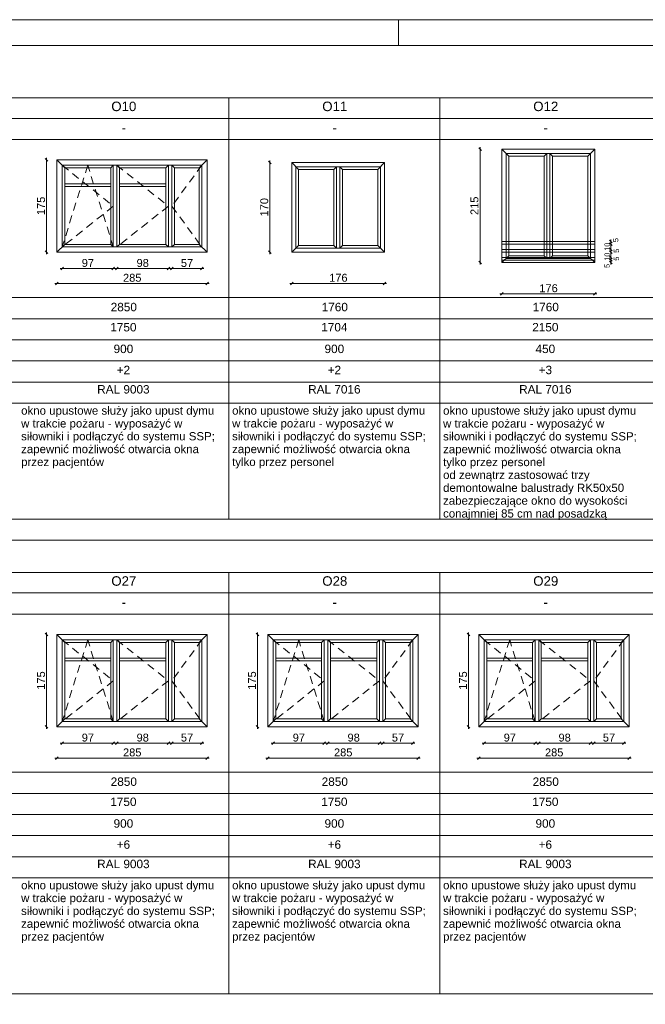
# Paper-space layout 'A-59 ZESTAWIENIE STOLARKI OKIENNEJ' of a CAD drawing. Header units: millimetres. Extents: x 0 to 850, y 0 to 297.
# Tile 8 of 12: x 418 to 537, y 110 to 297. Entities that reach past the tile are written whole.
import ezdxf
from ezdxf.xclip import XClip

# ---------------------------------------------------------------- set-up
doc = ezdxf.new("R2010")
doc.units = ezdxf.units.MM
doc.header["$MEASUREMENT"] = 0
doc.header["$XCLIPFRAME"] = 0
doc.linetypes.add('Przer. długie kreski', pattern=[2.5, 1.5, -1])
doc.layers.add('0_Nr_pióra__1', color=7, linetype='Continuous', lineweight=20)
doc.layers.add('A_Arkusz_Nr_pióra__1', color=7, linetype='Continuous', lineweight=20)
for name, color, linetype, lineweight, true_color in [('0_Nr_pióra__30', 7, 'Continuous', 5, 0x878787), ('0_Nr_pióra__7', 7, 'Continuous', 18, 0x171717), ('0_Nr_pióra__94', 7, 'Continuous', 5, 0x3b3b3b), ('A_Arkusz_Nr_pióra__237', 7, 'Continuous', 5, 0x343434)]:
    doc.layers.add(name, color=color, linetype=linetype, lineweight=lineweight, true_color=true_color)
doc.layers.add('A_podrys', color=7, linetype='Continuous')
doc.styles.add('STYL_AUTOMATYCZNY_1', font='arial.ttf')

# ---------------------------------------------------------------- blocks, each defined once
blk = doc.blocks.new('Rysunek_1_1', base_point=(-2086.12, -3213.37))
at = {"layer": '0_Nr_pióra__1', "color": 7, "linetype": 'Continuous', "lineweight": 20}
for p, q in [((505.75, 272.18), (505.25, 272.68)), ((505.5, 272.43), (505.5, 272.8)), ((423.32, 270.4), (423.32, 270.78)), ((505.5, 250.93), (505.5, 272.43)), ((423.57, 270.15), (423.07, 270.65)), ((423.32, 252.9), (423.32, 270.4)), ((465.9, 269.65), (465.4, 270.15)), ((465.65, 269.9), (465.65, 270.28)), ((465.65, 252.9), (465.65, 269.9)), ((530.05, 255.18), (530.55, 254.68)), ((530.55, 254.18), (530.05, 254.68)), ((530.3, 254.93), (530.3, 255.3)), ((530.3, 254.43), (530.3, 254.93)), ((530.3, 253.43), (530.3, 254.43)), ((423.07, 253.15), (423.57, 252.65)), ((423.32, 252.53), (423.32, 252.9)), ((465.4, 253.15), (465.9, 252.65)), ((465.65, 252.53), (465.65, 252.9)), ((530.05, 253.68), (530.55, 253.18)), ((530.05, 253.18), (530.55, 252.68)), ((530.05, 252.18), (530.55, 251.68)), ((530.3, 252.93), (530.3, 253.43)), ((530.3, 251.93), (530.3, 252.93)), ((505.25, 251.18), (505.75, 250.68)), ((505.5, 250.55), (505.5, 250.93)), ((530.05, 251.68), (530.55, 251.18)), ((530.05, 251.18), (530.55, 250.68)), ((530.3, 251.43), (530.3, 251.93)), ((530.3, 250.93), (530.3, 251.43)), ((530.3, 250.55), (530.3, 250.93)), ((426.26, 249.8), (425.89, 249.8)), ((426.51, 250.05), (426.01, 249.55)), ((435.96, 249.8), (426.26, 249.8)), ((435.71, 249.55), (436.21, 250.05)), ((436.34, 249.8), (435.96, 249.8)), ((436.61, 249.8), (436.24, 249.8)), ((436.86, 250.05), (436.36, 249.55)), ((446.41, 249.8), (436.61, 249.8)), ((446.16, 249.55), (446.66, 250.05)), ((446.79, 249.8), (446.41, 249.8)), ((447.06, 249.8), (446.69, 249.8)), ((447.31, 250.05), (446.81, 249.55)), ((452.76, 249.8), (447.06, 249.8)), ((452.51, 249.55), (453.01, 250.05)), ((453.14, 249.8), (452.76, 249.8)), ((425.26, 246.99), (424.89, 246.99)), ((425.51, 247.24), (425.01, 246.74)), ((453.76, 246.99), (425.26, 246.99)), ((453.51, 246.74), (454.01, 247.24)), ((454.14, 246.99), (453.76, 246.99)), ((469.42, 246.99), (469.79, 246.99)), ((470.04, 247.24), (469.54, 246.74)), ((469.79, 246.99), (487.39, 246.99)), ((487.14, 246.74), (487.64, 247.24)), ((487.39, 246.99), (487.77, 246.99)), ((509.27, 245.01), (509.64, 245.01)), ((509.89, 245.26), (509.39, 244.76)), ((509.64, 245.01), (527.24, 245.01)), ((526.99, 244.76), (527.49, 245.26)), ((527.24, 245.01), (527.62, 245.01)), ((423.57, 180.15), (423.07, 180.65)), ((423.32, 180.4), (423.32, 180.78)), ((423.32, 162.9), (423.32, 180.4)), ((463.57, 180.15), (463.07, 180.65)), ((463.32, 180.4), (463.32, 180.78)), ((463.32, 162.9), (463.32, 180.4)), ((503.57, 180.15), (503.07, 180.65)), ((503.32, 180.4), (503.32, 180.78)), ((503.32, 162.9), (503.32, 180.4)), ((423.07, 163.15), (423.57, 162.65)), ((423.32, 162.53), (423.32, 162.9)), ((463.07, 163.15), (463.57, 162.65)), ((463.32, 162.53), (463.32, 162.9)), ((503.07, 163.15), (503.57, 162.65)), ((503.32, 162.53), (503.32, 162.9)), ((426.26, 159.8), (425.89, 159.8)), ((426.51, 160.05), (426.01, 159.55)), ((435.96, 159.8), (426.26, 159.8)), ((435.71, 159.55), (436.21, 160.05)), ((436.34, 159.8), (435.96, 159.8)), ((436.61, 159.8), (436.24, 159.8)), ((436.86, 160.05), (436.36, 159.55)), ((446.41, 159.8), (436.61, 159.8)), ((446.16, 159.55), (446.66, 160.05)), ((446.79, 159.8), (446.41, 159.8)), ((447.06, 159.8), (446.69, 159.8)), ((447.31, 160.05), (446.81, 159.55)), ((452.76, 159.8), (447.06, 159.8)), ((452.51, 159.55), (453.01, 160.05)), ((453.14, 159.8), (452.76, 159.8)), ((466.26, 159.8), (465.89, 159.8)), ((466.51, 160.05), (466.01, 159.55)), ((475.96, 159.8), (466.26, 159.8)), ((475.71, 159.55), (476.21, 160.05)), ((476.34, 159.8), (475.96, 159.8)), ((476.61, 159.8), (476.24, 159.8)), ((476.86, 160.05), (476.36, 159.55)), ((486.41, 159.8), (476.61, 159.8)), ((486.16, 159.55), (486.66, 160.05)), ((486.79, 159.8), (486.41, 159.8)), ((487.06, 159.8), (486.69, 159.8)), ((487.31, 160.05), (486.81, 159.55)), ((492.76, 159.8), (487.06, 159.8)), ((492.51, 159.55), (493.01, 160.05)), ((493.14, 159.8), (492.76, 159.8)), ((506.26, 159.8), (505.89, 159.8)), ((506.51, 160.05), (506.01, 159.55)), ((515.96, 159.8), (506.26, 159.8)), ((515.71, 159.55), (516.21, 160.05)), ((516.34, 159.8), (515.96, 159.8)), ((516.61, 159.8), (516.24, 159.8)), ((516.86, 160.05), (516.36, 159.55)), ((526.41, 159.8), (516.61, 159.8)), ((526.16, 159.55), (526.66, 160.05)), ((526.79, 159.8), (526.41, 159.8)), ((527.06, 159.8), (526.69, 159.8)), ((527.31, 160.05), (526.81, 159.55)), ((532.76, 159.8), (527.06, 159.8)), ((532.51, 159.55), (533.01, 160.05)), ((533.14, 159.8), (532.76, 159.8)), ((425.26, 156.99), (424.89, 156.99)), ((425.51, 157.24), (425.01, 156.74)), ((453.76, 156.99), (425.26, 156.99)), ((453.51, 156.74), (454.01, 157.24)), ((454.14, 156.99), (453.76, 156.99)), ((465.26, 156.99), (464.89, 156.99)), ((465.51, 157.24), (465.01, 156.74)), ((493.76, 156.99), (465.26, 156.99)), ((493.51, 156.74), (494.01, 157.24)), ((494.14, 156.99), (493.76, 156.99)), ((505.26, 156.99), (504.89, 156.99)), ((505.51, 157.24), (505.01, 156.74)), ((533.76, 156.99), (505.26, 156.99)), ((533.51, 156.74), (534.01, 157.24)), ((534.14, 156.99), (533.76, 156.99))]:
    blk.add_line(p, q, dxfattribs=at)
at = {"layer": '0_Nr_pióra__30', "color": 252, "linetype": 'Continuous', "lineweight": 5, "true_color": 0x878787}
for p, q in [((527.24, 272.43), (509.64, 272.43)), ((509.64, 250.93), (509.64, 272.43)), ((509.64, 272.43), (510.94, 271.13)), ((526.44, 271.63), (510.44, 271.63)), ((510.44, 251.73), (510.44, 271.63)), ((510.94, 271.13), (517.64, 271.13)), ((510.94, 252.23), (510.94, 271.13)), ((517.64, 271.13), (518.14, 271.63)), ((517.64, 252.23), (517.64, 271.13)), ((518.14, 251.73), (518.14, 271.63)), ((518.74, 251.73), (518.74, 271.63)), ((518.74, 271.63), (519.24, 271.13)), ((519.24, 271.13), (525.94, 271.13)), ((519.24, 252.23), (519.24, 271.13)), ((525.94, 271.13), (527.24, 272.43)), ((525.94, 252.23), (525.94, 271.13)), ((526.44, 251.73), (526.44, 271.63)), ((527.24, 250.93), (527.24, 272.43)), ((453.76, 270.4), (425.26, 270.4)), ((425.26, 270.4), (425.26, 252.9)), ((426.76, 268.9), (425.26, 270.4)), ((452.76, 269.4), (426.26, 269.4)), ((426.26, 269.4), (426.26, 253.9)), ((435.46, 268.9), (426.76, 268.9)), ((426.76, 268.9), (426.76, 254.4)), ((435.46, 268.9), (435.96, 269.4)), ((435.46, 268.9), (435.46, 254.4)), ((435.96, 269.4), (435.96, 253.9)), ((436.61, 269.4), (436.61, 253.9)), ((437.11, 268.9), (436.61, 269.4)), ((445.91, 268.9), (437.11, 268.9)), ((437.11, 268.9), (437.11, 254.4)), ((445.91, 268.9), (446.41, 269.4)), ((445.91, 268.9), (445.91, 254.4)), ((446.41, 269.4), (446.41, 253.9)), ((447.06, 269.4), (447.06, 253.9)), ((447.56, 268.9), (447.06, 269.4)), ((452.26, 268.9), (447.56, 268.9)), ((447.56, 268.9), (447.56, 254.4)), ((452.26, 268.9), (453.76, 270.4)), ((452.26, 268.9), (452.26, 254.4)), ((452.76, 269.4), (452.76, 253.9)), ((453.76, 270.4), (453.76, 252.9)), ((487.39, 269.9), (469.79, 269.9)), ((469.79, 252.9), (469.79, 269.9)), ((469.79, 269.9), (471.09, 268.6)), ((486.59, 269.1), (470.59, 269.1)), ((470.59, 253.7), (470.59, 269.1)), ((477.79, 268.6), (478.29, 269.1)), ((478.29, 253.7), (478.29, 269.1)), ((478.89, 253.7), (478.89, 269.1)), ((478.89, 269.1), (479.39, 268.6)), ((486.09, 268.6), (487.39, 269.9)), ((486.59, 253.7), (486.59, 269.1)), ((487.39, 252.9), (487.39, 269.9)), ((471.09, 268.6), (477.79, 268.6)), ((471.09, 254.2), (471.09, 268.6)), ((477.79, 254.2), (477.79, 268.6)), ((479.39, 268.6), (486.09, 268.6)), ((479.39, 254.2), (479.39, 268.6)), ((486.09, 254.2), (486.09, 268.6)), ((435.46, 265.9), (426.76, 265.9)), ((435.46, 265.4), (426.76, 265.4)), ((445.91, 265.9), (437.11, 265.9)), ((445.91, 265.4), (437.11, 265.4)), ((426.76, 254.4), (425.26, 252.9)), ((435.46, 254.4), (426.76, 254.4)), ((435.46, 254.4), (435.96, 253.9)), ((437.11, 254.4), (436.61, 253.9)), ((445.91, 254.4), (437.11, 254.4)), ((445.91, 254.4), (446.41, 253.9)), ((447.56, 254.4), (447.06, 253.9)), ((452.26, 254.4), (447.56, 254.4)), ((452.26, 254.4), (453.76, 252.9)), ((469.79, 252.9), (471.09, 254.2)), ((471.09, 254.2), (477.79, 254.2)), ((478.29, 253.7), (477.79, 254.2)), ((478.89, 253.7), (479.39, 254.2)), ((479.39, 254.2), (486.09, 254.2)), ((487.39, 252.9), (486.09, 254.2)), ((425.26, 252.9), (453.76, 252.9)), ((426.26, 253.9), (452.76, 253.9)), ((469.79, 252.9), (487.39, 252.9)), ((470.59, 253.7), (486.59, 253.7)), ((509.64, 250.93), (510.94, 252.23)), ((510.94, 252.23), (517.64, 252.23)), ((518.14, 251.73), (517.64, 252.23)), ((518.74, 251.73), (519.24, 252.23)), ((519.24, 252.23), (525.94, 252.23)), ((527.24, 250.93), (525.94, 252.23)), ((509.64, 250.93), (527.24, 250.93)), ((510.44, 251.73), (526.44, 251.73)), ((453.76, 180.4), (425.26, 180.4)), ((425.26, 180.4), (425.26, 162.9)), ((426.76, 178.9), (425.26, 180.4)), ((452.76, 179.4), (426.26, 179.4)), ((426.26, 179.4), (426.26, 163.9)), ((435.46, 178.9), (435.96, 179.4)), ((435.96, 179.4), (435.96, 163.9)), ((436.61, 179.4), (436.61, 163.9)), ((437.11, 178.9), (436.61, 179.4)), ((445.91, 178.9), (446.41, 179.4)), ((446.41, 179.4), (446.41, 163.9)), ((447.06, 179.4), (447.06, 163.9)), ((447.56, 178.9), (447.06, 179.4)), ((452.26, 178.9), (453.76, 180.4)), ((452.76, 179.4), (452.76, 163.9)), ((453.76, 180.4), (453.76, 162.9)), ((493.76, 180.4), (465.26, 180.4)), ((465.26, 180.4), (465.26, 162.9)), ((466.76, 178.9), (465.26, 180.4)), ((492.76, 179.4), (466.26, 179.4)), ((466.26, 179.4), (466.26, 163.9)), ((475.46, 178.9), (475.96, 179.4)), ((475.96, 179.4), (475.96, 163.9)), ((476.61, 179.4), (476.61, 163.9)), ((477.11, 178.9), (476.61, 179.4)), ((485.91, 178.9), (486.41, 179.4)), ((486.41, 179.4), (486.41, 163.9)), ((487.06, 179.4), (487.06, 163.9)), ((487.56, 178.9), (487.06, 179.4)), ((492.26, 178.9), (493.76, 180.4)), ((492.76, 179.4), (492.76, 163.9)), ((493.76, 180.4), (493.76, 162.9)), ((533.76, 180.4), (505.26, 180.4)), ((505.26, 180.4), (505.26, 162.9)), ((506.76, 178.9), (505.26, 180.4)), ((532.76, 179.4), (506.26, 179.4)), ((506.26, 179.4), (506.26, 163.9)), ((515.46, 178.9), (515.96, 179.4)), ((515.96, 179.4), (515.96, 163.9)), ((516.61, 179.4), (516.61, 163.9)), ((517.11, 178.9), (516.61, 179.4)), ((525.91, 178.9), (526.41, 179.4)), ((526.41, 179.4), (526.41, 163.9)), ((527.06, 179.4), (527.06, 163.9)), ((527.56, 178.9), (527.06, 179.4)), ((532.26, 178.9), (533.76, 180.4)), ((532.76, 179.4), (532.76, 163.9)), ((533.76, 180.4), (533.76, 162.9)), ((435.46, 178.9), (426.76, 178.9)), ((426.76, 178.9), (426.76, 164.4)), ((435.46, 178.9), (435.46, 164.4)), ((445.91, 178.9), (437.11, 178.9)), ((437.11, 178.9), (437.11, 164.4)), ((445.91, 178.9), (445.91, 164.4)), ((452.26, 178.9), (447.56, 178.9)), ((447.56, 178.9), (447.56, 164.4)), ((452.26, 178.9), (452.26, 164.4)), ((475.46, 178.9), (466.76, 178.9)), ((466.76, 178.9), (466.76, 164.4)), ((475.46, 178.9), (475.46, 164.4)), ((485.91, 178.9), (477.11, 178.9)), ((477.11, 178.9), (477.11, 164.4)), ((485.91, 178.9), (485.91, 164.4)), ((492.26, 178.9), (487.56, 178.9)), ((487.56, 178.9), (487.56, 164.4)), ((492.26, 178.9), (492.26, 164.4)), ((515.46, 178.9), (506.76, 178.9)), ((506.76, 178.9), (506.76, 164.4)), ((515.46, 178.9), (515.46, 164.4)), ((525.91, 178.9), (517.11, 178.9)), ((517.11, 178.9), (517.11, 164.4)), ((525.91, 178.9), (525.91, 164.4)), ((532.26, 178.9), (527.56, 178.9)), ((527.56, 178.9), (527.56, 164.4)), ((532.26, 178.9), (532.26, 164.4)), ((435.46, 175.9), (426.76, 175.9)), ((445.91, 175.9), (437.11, 175.9)), ((475.46, 175.9), (466.76, 175.9)), ((485.91, 175.9), (477.11, 175.9)), ((515.46, 175.9), (506.76, 175.9)), ((525.91, 175.9), (517.11, 175.9)), ((435.46, 175.4), (426.76, 175.4)), ((445.91, 175.4), (437.11, 175.4)), ((475.46, 175.4), (466.76, 175.4)), ((485.91, 175.4), (477.11, 175.4)), ((515.46, 175.4), (506.76, 175.4)), ((525.91, 175.4), (517.11, 175.4)), ((426.76, 164.4), (425.26, 162.9)), ((435.46, 164.4), (426.76, 164.4)), ((435.46, 164.4), (435.96, 163.9)), ((437.11, 164.4), (436.61, 163.9)), ((445.91, 164.4), (437.11, 164.4)), ((445.91, 164.4), (446.41, 163.9)), ((447.56, 164.4), (447.06, 163.9)), ((452.26, 164.4), (447.56, 164.4)), ((452.26, 164.4), (453.76, 162.9)), ((466.76, 164.4), (465.26, 162.9)), ((475.46, 164.4), (466.76, 164.4)), ((475.46, 164.4), (475.96, 163.9)), ((477.11, 164.4), (476.61, 163.9)), ((485.91, 164.4), (477.11, 164.4)), ((485.91, 164.4), (486.41, 163.9)), ((487.56, 164.4), (487.06, 163.9)), ((492.26, 164.4), (487.56, 164.4)), ((492.26, 164.4), (493.76, 162.9)), ((506.76, 164.4), (505.26, 162.9)), ((515.46, 164.4), (506.76, 164.4)), ((515.46, 164.4), (515.96, 163.9)), ((517.11, 164.4), (516.61, 163.9)), ((525.91, 164.4), (517.11, 164.4)), ((525.91, 164.4), (526.41, 163.9)), ((527.56, 164.4), (527.06, 163.9)), ((532.26, 164.4), (527.56, 164.4)), ((532.26, 164.4), (533.76, 162.9)), ((425.26, 162.9), (453.76, 162.9)), ((426.26, 163.9), (452.76, 163.9)), ((465.26, 162.9), (493.76, 162.9)), ((466.26, 163.9), (492.76, 163.9)), ((505.26, 162.9), (533.76, 162.9)), ((506.26, 163.9), (532.76, 163.9))]:
    blk.add_line(p, q, dxfattribs=at)
at = {"layer": '0_Nr_pióra__30', "color": 252, "linetype": 'Przer. długie kreski', "lineweight": 5, "true_color": 0x878787}
for p, q in [((426.26, 269.4), (435.96, 261.65)), ((431.11, 269.4), (426.26, 253.9)), ((435.96, 253.9), (431.11, 269.4)), ((436.61, 269.4), (446.41, 261.65)), ((452.76, 269.4), (447.06, 261.65)), ((435.96, 261.65), (426.26, 253.9)), ((446.41, 261.65), (436.61, 253.9)), ((447.06, 261.65), (452.76, 253.9)), ((426.26, 179.4), (435.96, 171.65)), ((431.11, 179.4), (426.26, 163.9)), ((435.96, 163.9), (431.11, 179.4)), ((436.61, 179.4), (446.41, 171.65)), ((452.76, 179.4), (447.06, 171.65)), ((466.26, 179.4), (475.96, 171.65)), ((471.11, 179.4), (466.26, 163.9)), ((475.96, 163.9), (471.11, 179.4)), ((476.61, 179.4), (486.41, 171.65)), ((492.76, 179.4), (487.06, 171.65)), ((506.26, 179.4), (515.96, 171.65)), ((511.11, 179.4), (506.26, 163.9)), ((515.96, 163.9), (511.11, 179.4)), ((516.61, 179.4), (526.41, 171.65)), ((532.76, 179.4), (527.06, 171.65)), ((435.96, 171.65), (426.26, 163.9)), ((446.41, 171.65), (436.61, 163.9)), ((447.06, 171.65), (452.76, 163.9)), ((475.96, 171.65), (466.26, 163.9)), ((486.41, 171.65), (476.61, 163.9)), ((487.06, 171.65), (492.76, 163.9)), ((515.96, 171.65), (506.26, 163.9)), ((526.41, 171.65), (516.61, 163.9)), ((527.06, 171.65), (532.76, 163.9))]:
    blk.add_line(p, q, dxfattribs=at)
at = {"layer": '0_Nr_pióra__7', "color": 250, "linetype": 'Continuous', "lineweight": 18, "true_color": 0x171717}
for p, q in [((527.24, 254.93), (509.64, 254.93)), ((527.24, 254.43), (509.64, 254.43)), ((527.24, 253.43), (509.64, 253.43)), ((527.24, 252.93), (509.64, 252.93)), ((527.24, 251.93), (509.64, 251.93)), ((527.24, 251.43), (509.64, 251.43))]:
    blk.add_line(p, q, dxfattribs=at)
at = {"layer": '0_Nr_pióra__94', "color": 250, "linetype": 'Continuous', "lineweight": 5, "true_color": 0x3b3b3b}
for p, q in [((35.05, 282.19), (737.88, 282.19)), ((457.88, 282.19), (457.88, 202.29)), ((497.88, 282.19), (497.88, 202.29)), ((737.88, 278.29), (39.05, 278.29)), ((737.88, 274.29), (39.05, 274.29)), ((39.05, 244.29), (737.88, 244.29)), ((55.23, 240.29), (737.88, 240.29)), ((39.05, 236.29), (737.88, 236.29)), ((39.05, 232.29), (737.88, 232.29)), ((363.88, 228.29), (719.05, 228.29)), ((39.05, 224.29), (737.88, 224.29)), ((39.05, 202.29), (737.88, 202.29)), ((35.05, 198.29), (737.88, 198.29)), ((35.05, 192.19), (737.88, 192.19)), ((457.88, 192.19), (457.88, 112.29)), ((497.88, 192.19), (497.88, 112.29)), ((737.88, 188.29), (39.05, 188.29)), ((737.88, 184.29), (39.05, 184.29)), ((39.05, 154.29), (737.88, 154.29)), ((55.23, 150.29), (737.88, 150.29)), ((39.05, 146.29), (737.88, 146.29)), ((39.05, 142.29), (737.88, 142.29)), ((279.05, 138.29), (483.88, 138.29)), ((483.88, 138.29), (737.88, 138.29)), ((39.05, 134.29), (737.88, 134.29)), ((39.05, 112.29), (737.88, 112.29))]:
    blk.add_line(p, q, dxfattribs=at)
at = {"layer": '0_Nr_pióra__1', "color": 7, "linetype": 'Continuous', "lineweight": 20, "attachment_point": 7, "rotation": 90, "style": 'STYL_AUTOMATYCZNY_1'}
for s, insert, char_height, width in [('\\A1;{\\pql;\\fArial|b0|i0|c238|p0;\\W1.000000;215}', (505.2, 259.96), 1.5, 3.4323), ('\\A1;{\\pql;\\fArial|b0|i0|c238|p0;\\W1.000000;175}', (423.02, 259.94), 1.5, 3.4323), ('\\A1;{\\pql;\\fArial|b0|i0|c238|p0;\\W1.000000;170}', (465.35, 259.69), 1.5, 3.4323), ('\\A1;{\\pql;\\fArial|b0|i0|c238|p0;\\W1.000000;10}', (530.1, 253.17), 1, 1.5254), ('\\A1;{\\pql;\\fArial|b0|i0|c238|p0;\\W1.000000;5}', (531.72, 254.82), 1, 0.7627), ('\\A1;{\\pql;\\fArial|b0|i0|c238|p0;\\W1.000000;10}', (530.1, 251.29), 1, 1.5254), ('\\A1;{\\pql;\\fArial|b0|i0|c238|p0;\\W1.000000;5}', (531.86, 252.8), 1, 0.7627), ('\\A1;{\\pql;\\fArial|b0|i0|c238|p0;\\W1.000000;5}', (530.1, 249.92), 1, 0.7627), ('\\A1;{\\pql;\\fArial|b0|i0|c238|p0;\\W1.000000;5}', (531.86, 251.3), 1, 0.7627), ('\\A1;{\\pql;\\fArial|b0|i0|c238|p0;\\W1.000000;175}', (423.02, 169.94), 1.5, 3.4323), ('\\A1;{\\pql;\\fArial|b0|i0|c238|p0;\\W1.000000;175}', (463.02, 169.94), 1.5, 3.4323), ('\\A1;{\\pql;\\fArial|b0|i0|c238|p0;\\W1.000000;175}', (503.02, 169.94), 1.5, 3.4323)]:
    blk.add_mtext(s, dxfattribs=dict(at, insert=insert, char_height=char_height, width=width))
at = {"layer": '0_Nr_pióra__1', "color": 7, "linetype": 'Continuous', "lineweight": 20, "char_height": 1.5, "attachment_point": 7, "style": 'STYL_AUTOMATYCZNY_1'}
for s, insert, width in [('\\A1;{\\pql;\\fArial|b0|i0|c238|p0;\\W1.000000;97}', (429.97, 250.1), 2.2882), ('\\A1;{\\pql;\\fArial|b0|i0|c238|p0;\\W1.000000;98}', (440.37, 250.1), 2.2882), ('\\A1;{\\pql;\\fArial|b0|i0|c238|p0;\\W1.000000;57}', (448.77, 250.1), 2.2882), ('\\A1;{\\pql;\\fArial|b0|i0|c238|p0;\\W1.000000;285}', (437.8, 247.29), 3.4323), ('\\A1;{\\pql;\\fArial|b0|i0|c238|p0;\\W1.000000;176}', (476.88, 247.29), 3.4323), ('\\A1;{\\pql;\\fArial|b0|i0|c238|p0;\\W1.000000;176}', (516.73, 245.31), 3.4323), ('\\A1;{\\pql;\\fArial|b0|i0|c238|p0;\\W1.000000;97}', (429.97, 160.1), 2.2882), ('\\A1;{\\pql;\\fArial|b0|i0|c238|p0;\\W1.000000;98}', (440.37, 160.1), 2.2882), ('\\A1;{\\pql;\\fArial|b0|i0|c238|p0;\\W1.000000;57}', (448.77, 160.1), 2.2882), ('\\A1;{\\pql;\\fArial|b0|i0|c238|p0;\\W1.000000;97}', (469.97, 160.1), 2.2882), ('\\A1;{\\pql;\\fArial|b0|i0|c238|p0;\\W1.000000;98}', (480.37, 160.1), 2.2882), ('\\A1;{\\pql;\\fArial|b0|i0|c238|p0;\\W1.000000;57}', (488.77, 160.1), 2.2882), ('\\A1;{\\pql;\\fArial|b0|i0|c238|p0;\\W1.000000;97}', (509.97, 160.1), 2.2882), ('\\A1;{\\pql;\\fArial|b0|i0|c238|p0;\\W1.000000;98}', (520.37, 160.1), 2.2882), ('\\A1;{\\pql;\\fArial|b0|i0|c238|p0;\\W1.000000;57}', (528.77, 160.1), 2.2882), ('\\A1;{\\pql;\\fArial|b0|i0|c238|p0;\\W1.000000;285}', (437.8, 157.29), 3.4323), ('\\A1;{\\pql;\\fArial|b0|i0|c238|p0;\\W1.000000;285}', (477.8, 157.29), 3.4323), ('\\A1;{\\pql;\\fArial|b0|i0|c238|p0;\\W1.000000;285}', (517.8, 157.29), 3.4323)]:
    blk.add_mtext(s, dxfattribs=dict(at, insert=insert, width=width))
at = {"layer": '0_Nr_pióra__7', "color": 250, "linetype": 'Continuous', "lineweight": 18, "true_color": 0x171717, "style": 'STYL_AUTOMATYCZNY_1'}
for s, insert, char_height, attachment_point in [('\\A1;{\\pqc;\\fArial|b0|i0|c238|p0;\\W1.000000;O10}', (437.95, 280.55), 1.8, 5), ('\\A1;{\\pqc;\\fArial|b0|i0|c238|p0;\\W1.000000;O11}', (477.95, 280.55), 1.8, 5), ('\\A1;{\\pqc;\\fArial|b0|i0|c238|p0;\\W1.000000;O12}', (517.95, 280.55), 1.8, 5), ('\\A1;{\\pqc;\\fArial|b0|i0|c238|p0;\\W1.000000;-}', (437.95, 275.63), 1.8, 8), ('\\A1;{\\pqc;\\fArial|b0|i0|c238|p0;\\W1.000000;-}', (477.95, 275.63), 1.8, 8), ('\\A1;{\\pqc;\\fArial|b0|i0|c238|p0;\\W1.000000;-}', (517.95, 275.63), 1.8, 8), ('\\A1;{\\pqc;\\fArial|b0|i0|c238|p0;\\W1.000000;2850}', (437.95, 242.5), 1.6, 5), ('\\A1;{\\pqc;\\fArial|b0|i0|c238|p0;\\W1.000000;1760}', (477.95, 242.5), 1.6, 5), ('\\A1;{\\pqc;\\fArial|b0|i0|c238|p0;\\W1.000000;1760}', (517.95, 242.5), 1.6, 5), ('\\A1;{\\pqc;\\fArial|b0|i0|c238|p0;\\W1.000000;1750}', (437.87, 238.68), 1.6, 5), ('\\A1;{\\pqc;\\fArial|b0|i0|c238|p0;\\W1.000000;1704}', (477.87, 238.68), 1.6, 5), ('\\A1;{\\pqc;\\fArial|b0|i0|c238|p0;\\W1.000000;2150}', (517.87, 238.68), 1.6, 5), ('\\A1;{\\pqc;\\fArial|b0|i0|c238|p0;\\W1.000000;900}', (437.87, 234.57), 1.6, 5), ('\\A1;{\\pqc;\\fArial|b0|i0|c238|p0;\\W1.000000;900}', (477.87, 234.57), 1.6, 5), ('\\A1;{\\pqc;\\fArial|b0|i0|c238|p0;\\W1.000000;450}', (517.87, 234.57), 1.6, 5), ('\\A1;{\\pqc;\\fArial|b0|i0|c238|p0;\\W1.000000;+2}', (437.87, 230.58), 1.6, 5), ('\\A1;{\\pqc;\\fArial|b0|i0|c238|p0;\\W1.000000;+2}', (477.87, 230.58), 1.6, 5), ('\\A1;{\\pqc;\\fArial|b0|i0|c238|p0;\\W1.000000;+3}', (517.87, 230.57), 1.6, 5), ('\\A1;{\\pqc;\\fArial|b0|i0|c238|p0;\\W1.000000;RAL 9003}', (437.87, 226.9), 1.6, 5), ('\\A1;{\\pqc;\\fArial|b0|i0|c238|p0;\\W1.000000;RAL 7016}', (477.87, 226.9), 1.6, 5), ('\\A1;{\\pqc;\\fArial|b0|i0|c238|p0;\\W1.000000;RAL 7016}', (517.87, 226.9), 1.6, 5), ('\\A1;{\\pqc;\\fArial|b0|i0|c238|p0;\\W1.000000;O27}', (437.95, 190.55), 1.8, 5), ('\\A1;{\\pqc;\\fArial|b0|i0|c238|p0;\\W1.000000;O28}', (477.95, 190.55), 1.8, 5), ('\\A1;{\\pqc;\\fArial|b0|i0|c238|p0;\\W1.000000;O29}', (517.95, 190.55), 1.8, 5), ('\\A1;{\\pqc;\\fArial|b0|i0|c238|p0;\\W1.000000;-}', (437.95, 185.63), 1.8, 8), ('\\A1;{\\pqc;\\fArial|b0|i0|c238|p0;\\W1.000000;-}', (477.95, 185.63), 1.8, 8), ('\\A1;{\\pqc;\\fArial|b0|i0|c238|p0;\\W1.000000;-}', (517.95, 185.63), 1.8, 8), ('\\A1;{\\pqc;\\fArial|b0|i0|c238|p0;\\W1.000000;2850}', (437.95, 152.5), 1.6, 5), ('\\A1;{\\pqc;\\fArial|b0|i0|c238|p0;\\W1.000000;2850}', (477.95, 152.5), 1.6, 5), ('\\A1;{\\pqc;\\fArial|b0|i0|c238|p0;\\W1.000000;2850}', (517.95, 152.5), 1.6, 5), ('\\A1;{\\pqc;\\fArial|b0|i0|c238|p0;\\W1.000000;1750}', (437.87, 148.68), 1.6, 5), ('\\A1;{\\pqc;\\fArial|b0|i0|c238|p0;\\W1.000000;1750}', (477.87, 148.68), 1.6, 5), ('\\A1;{\\pqc;\\fArial|b0|i0|c238|p0;\\W1.000000;1750}', (517.87, 148.68), 1.6, 5), ('\\A1;{\\pqc;\\fArial|b0|i0|c238|p0;\\W1.000000;900}', (437.87, 144.57), 1.6, 5), ('\\A1;{\\pqc;\\fArial|b0|i0|c238|p0;\\W1.000000;900}', (477.87, 144.57), 1.6, 5), ('\\A1;{\\pqc;\\fArial|b0|i0|c238|p0;\\W1.000000;900}', (517.87, 144.57), 1.6, 5), ('\\A1;{\\pqc;\\fArial|b0|i0|c238|p0;\\W1.000000;+6}', (437.87, 140.57), 1.6, 5), ('\\A1;{\\pqc;\\fArial|b0|i0|c238|p0;\\W1.000000;+6}', (477.87, 140.57), 1.6, 5), ('\\A1;{\\pqc;\\fArial|b0|i0|c238|p0;\\W1.000000;+6}', (517.87, 140.57), 1.6, 5), ('\\A1;{\\pqc;\\fArial|b0|i0|c238|p0;\\W1.000000;RAL 9003}', (437.87, 136.9), 1.6, 5), ('\\A1;{\\pqc;\\fArial|b0|i0|c238|p0;\\W1.000000;RAL 9003}', (477.87, 136.9), 1.6, 5), ('\\A1;{\\pqc;\\fArial|b0|i0|c238|p0;\\W1.000000;RAL 9003}', (517.87, 136.9), 1.6, 5)]:
    blk.add_mtext(s, dxfattribs=dict(at, insert=insert, char_height=char_height, attachment_point=attachment_point))
at = {"layer": '0_Nr_pióra__7', "color": 250, "linetype": 'Continuous', "lineweight": 18, "true_color": 0x171717, "char_height": 1.55668, "width": 37.7515, "attachment_point": 7, "style": 'STYL_AUTOMATYCZNY_1'}
for s, insert, line_spacing_factor in [('\\A1;{\\pql;\\fArial|b0|i0|c238|p0;\\W1.000000;okno upustowe służy jako upust dymu w trakcie pożaru - wyposażyć w siłowniki i podłączyć do systemu SSP;\\P\\pql;\\fArial|b0|i0|c238|p0;\\W1.000000;zapewnić możliwość otwarcia okna przez pacjentów}', (418.48, 211.9), 0.937739), ('\\A1;{\\pql;\\fArial|b0|i0|c238|p0;\\W1.000000;okno upustowe służy jako upust dymu w trakcie pożaru - wyposażyć w siłowniki i podłączyć do systemu SSP;\\P\\pql;\\fArial|b0|i0|c238|p0;\\W1.000000;zapewnić możliwość otwarcia okna tylko przez personel}', (458.48, 211.9), 0.938439), ('\\A1;{\\pql;\\fArial|b0|i0|c238|p0;\\W1.000000;okno upustowe służy jako upust dymu w trakcie pożaru - wyposażyć w siłowniki i podłączyć do systemu SSP;\\P\\pql;\\fArial|b0|i0|c238|p0;\\W1.000000;zapewnić możliwość otwarcia okna tylko przez personel\\P\\pql;\\fArial|b0|i0|c238|p0;\\W1.000000;od zewnątrz zastosować trzy demontowalne balustrady RK50x50 zabezpieczające okno do wysokości conajmniej 85 cm nad posadzką}', (498.48, 202.12), 0.939378), ('\\A1;{\\pql;\\fArial|b0|i0|c238|p0;\\W1.000000;okno upustowe służy jako upust dymu w trakcie pożaru - wyposażyć w siłowniki i podłączyć do systemu SSP;\\P\\pql;\\fArial|b0|i0|c238|p0;\\W1.000000;zapewnić możliwość otwarcia okna przez pacjentów}', (418.48, 121.9), 0.937739), ('\\A1;{\\pql;\\fArial|b0|i0|c238|p0;\\W1.000000;okno upustowe służy jako upust dymu w trakcie pożaru - wyposażyć w siłowniki i podłączyć do systemu SSP;\\P\\pql;\\fArial|b0|i0|c238|p0;\\W1.000000;zapewnić możliwość otwarcia okna przez pacjentów}', (458.48, 121.9), 0.937739), ('\\A1;{\\pql;\\fArial|b0|i0|c238|p0;\\W1.000000;okno upustowe służy jako upust dymu w trakcie pożaru - wyposażyć w siłowniki i podłączyć do systemu SSP;\\P\\pql;\\fArial|b0|i0|c238|p0;\\W1.000000;zapewnić możliwość otwarcia okna przez pacjentów}', (498.48, 121.9), 0.937739)]:
    blk.add_mtext(s, dxfattribs=dict(at, insert=insert, line_spacing_factor=line_spacing_factor))

psp = doc.layouts.new('A-59 ZESTAWIENIE STOLARKI OKIENNEJ')

# ---------------------------------------------------------------- linework, layer by layer
at = {"layer": 'A_Arkusz_Nr_pióra__1', "color": 7, "linetype": 'Continuous', "lineweight": 20}
psp.add_line((845.1, 292.1), (29.9, 292.1), dxfattribs=at)
at = {"layer": 'A_Arkusz_Nr_pióra__1', "color": 7, "linetype": 'Continuous', "lineweight": 20, "flags": 128}
psp.add_lwpolyline([(0, 297), (850, 297), (850, 0), (0, 0)], close=True, dxfattribs=at)
at = {"layer": 'A_Arkusz_Nr_pióra__237', "color": 250, "linetype": 'Continuous', "lineweight": 5, "true_color": 0x343434}
psp.add_line((490, 292.1), (490, 297), dxfattribs=at)

# ---------------------------------------------------------------- block references
at = {"layer": 'A_podrys', "color": 37, "linetype": 'Continuous', "lineweight": 5, "true_color": 0x656532}
ref = psp.add_blockref('Rysunek_1_1', (-2086.12, -3213.37), dxfattribs=at)
XClip(ref).set_block_clipping_path([(31.6687238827, 12.5130650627), (742.4176234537, 288.3491695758)])

doc.saveas('drawing.dxf')
